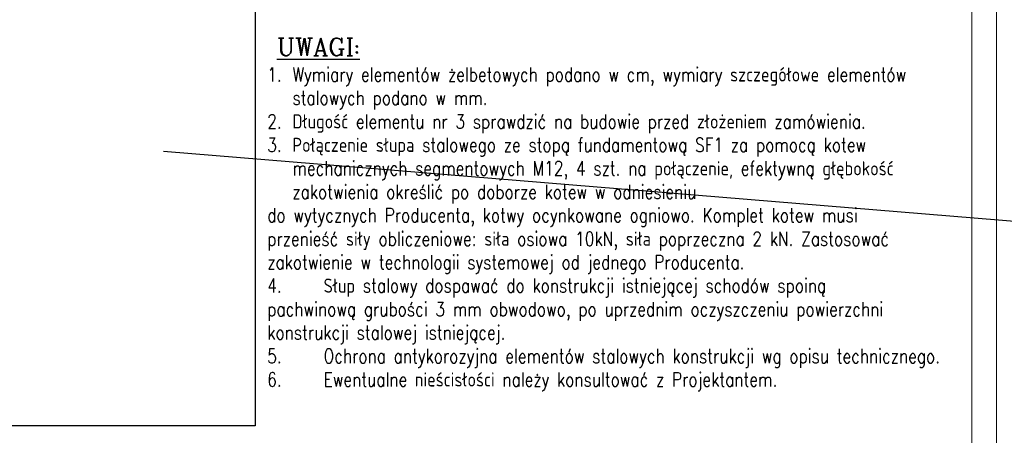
# Model space of a CAD drawing. Header units: centimetres. Extents: x -18863 to 41892, y -11949 to 36189.
# Tile 14 of 19: x -7525 to 2258, y 24560 to 28695. Entities that reach past the tile are written whole.
import ezdxf

# ---------------------------------------------------------------- set-up
doc = ezdxf.new("R2010")
doc.units = ezdxf.units.CM
doc.header["$MEASUREMENT"] = 0
doc.layers.add('bj linia odniesienia', color=4, linetype='Continuous', lineweight=5)
doc.layers.add('bj opisy', color=2, linetype='Continuous')
doc.layers.add('BJ POMOC', color=30, linetype='Continuous', plot=False)
doc.styles.add('Beta 50', font='simplex.shx', dxfattribs={"width": 0.8, "height": 125})

msp = doc.modelspace()

# ---------------------------------------------------------------- linework, layer by layer
at = {"layer": 'bj linia odniesienia'}
for points in [[(-18818.433, 34962.299), (2181.567, 34962.299), (2181.567, 20112.299), (-18818.433, 20112.299)], [(-17830.65, 34715.353), (1934.621, 34715.353), (1934.621, 20359.245), (-17830.65, 20359.245)]]:
    msp.add_lwpolyline(points, close=True, dxfattribs=at)
at = {"layer": 'BJ POMOC'}
msp.add_line((2593.843, 26666.261), (-6096.582, 27382.521), dxfattribs=at)
msp.add_lwpolyline([(-11403.07, 30756.399), (-5183.571, 30756.399), (-5183.571, 24654.509), (-11403.07, 24654.509)], close=True, dxfattribs=at)

# ---------------------------------------------------------------- texts
at = {"layer": 'bj opisy', "ltscale": 2, "insert": (-5065.074, 28511.328), "char_height": 140, "width": 6999.69541, "attachment_point": 1, "style": 'Beta 50'}
msp.add_mtext('{\\Fcomplex.shx|c238;\\H1.25x;\\L \\Fcomplex.shx|c0;\\W1;UWAGI:\\P\\pxi-1.785714,l1.785714,t1.785714,3.571429,5.357143;\\Fsimplex.shx|c238;\\H0.8x;\\l\\W0.8;1.^IWymiary elementów żelbetowych podano w cm, wymiary szczegółowe elementów stalowych podano w mm.\\P2.^IDługość elementu nr 3 sprawdzić na budowie przed złożeniem zamówienia. \\P3.^IPołączenie słupa stalowego ze stopą fundamentową SF1 za pomocą kotew mechanicznych segmentowych M12, 4 szt. na połączenie, efektywną głębokość zakotwienia określić po doborze kotew w odniesieniu ^Jdo wytycznych Producenta, kotwy ocynkowane ogniowo. Komplet kotew musi przenieść siły obliczeniowe: siła osiowa 10kN, siła poprzeczna 2 kN. }Zastosować zakotwienie w technologii systemowej od jednego Producenta.\\P4.^ISłup stalowy dospawać do konstrukcji istniejącej schodów spoiną pachwinową grubości 3 mm obwodowo, po uprzednim oczyszczeniu powierzchni konstrukcji stalowej istniejącej.\\P5.^IOchrona antykorozyjna elementów stalowych konstrukcji wg opisu technicznego.\\P\\A1;6.^IEwentualne nieścisłości należy konsultować z Projektantem.', dxfattribs=at)

doc.saveas('drawing.dxf')
